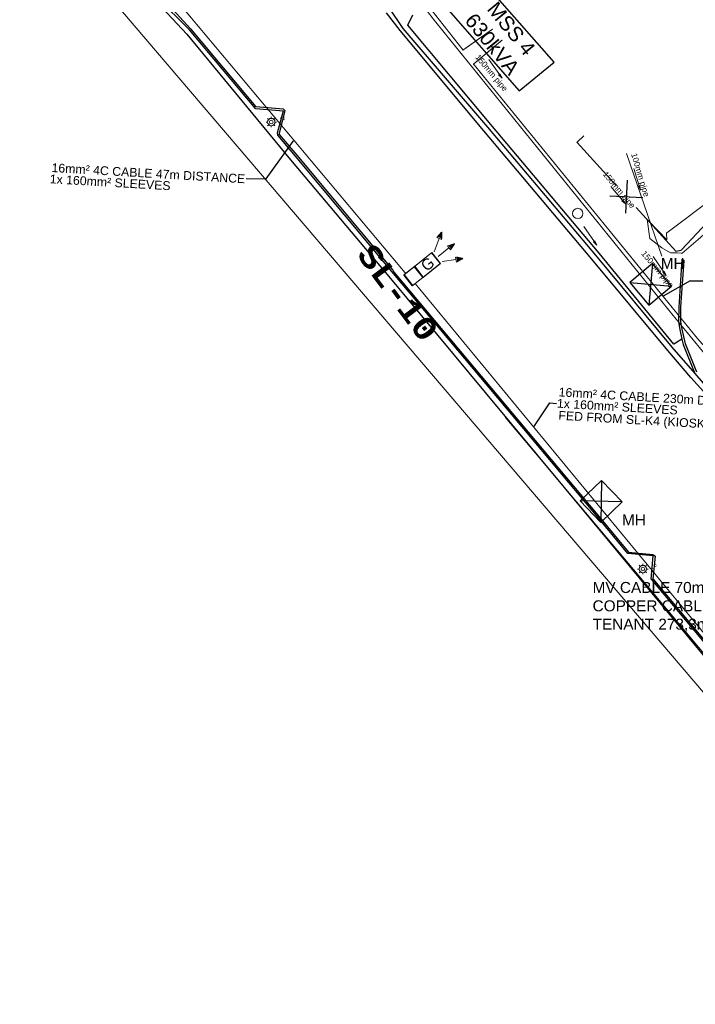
# Model space of a CAD drawing. Header units: millimetres. Extents: x -79464 to -76785, y -3788210 to -3782955.
# Tile 111 of 131: x -78830 to -78783, y -3783948 to -3783881. Entities that reach past the tile are written whole.
import ezdxf
from ezdxf.enums import TextEntityAlignment as Align
from ezdxf.lldxf.tags import DXFTag

# ---------------------------------------------------------------- set-up
doc = ezdxf.new("R2010")
doc.units = ezdxf.units.MM
doc.header["$LTSCALE"] = 8
doc.header["$MEASUREMENT"] = 0
for name, pattern in [('DASHED', [0.75, 0.5, -0.25]), ('FPHANT', [10, 5, -1, 1, -1, 1, -1]), ('HIDDEN', [0.375, 0.25, -0.125]), ('PHANTOM2', [1.25, 0.625, -0.125, 0.125, -0.125, 0.125, -0.125])]:
    doc.linetypes.add(name, pattern=pattern)
doc.layers.add('AGI32-Project_1-LUMINAIRE', color=7, linetype='Continuous', lineweight=0)
for name, color, linetype in [('EDGE OF PAVING', 7, 'Continuous'), ('ELECTRICAL', 7, 'Continuous'), ('FENCE', 7, 'Continuous'), ('LEGEND', 7, 'Continuous'), ('MCONTOUR1', 7, 'Continuous'), ('PLL - (Lighting Layout)', 190, 'Continuous'), ('PLL - [Text]', 110, 'Continuous'), ('PRL - (Reticulation Layout)', 170, 'Continuous'), ('PRL - [Text]', 110, 'Continuous'), ('PRL - Existing', 170, 'Continuous'), ('ROAD', 7, 'Continuous'), ('SEWER MANHOLE', 7, 'Continuous'), ('SG GIS CADASTRAL', 7, 'Continuous'), ('STORMWATER MANHOLE', 7, 'Continuous'), ('WALLS', 7, 'Continuous')]:
    doc.layers.add(name, color=color, linetype=linetype)
doc.styles.add('AGI32-Arial', font='arial.ttf')
doc.styles.add('AGI32-Courier New-Bold', font='courbd.ttf')
doc.styles.add('ARIAL', font='arial.ttf')
doc.styles.add('Arial Unicode MS', font='arial.ttf', dxfattribs={"height": 1})
doc.styles.add('Style-Arial', font='arial.ttf')
doc.styles.add('Swiss1', font='txt', dxfattribs={"height": 1})
doc.styles.add('Swiss600', font='txt', dxfattribs={"height": 600})
tags = doc.linetypes.add('DASHED0', pattern=[1, 0.5, -0.5]).pattern_tags.tags
tags[6:7] = [DXFTag(74, 4), DXFTag(75, 0), DXFTag(340, '0'), DXFTag(46, 0.0), DXFTag(50, 0.0), DXFTag(44, 0.0), DXFTag(45, 0.0)]
tags[4:5] = [DXFTag(74, 4), DXFTag(75, 0), DXFTag(340, '0'), DXFTag(46, 0.0), DXFTag(50, 0.0), DXFTag(44, 0.0), DXFTag(45, 0.0)]

# ---------------------------------------------------------------- blocks, each defined once
blk = doc.blocks.new('LAMP POST TMH11.PAT', base_point=(-78906.42, -3783831.88))
at = {"layer": 'LEGEND', "color": 7, "lineweight": 18}
for p, q in [((-78907.42, -3783831.88), (-78907.84, -3783831.88)), ((-78907.13, -3783831.17), (-78907.42, -3783830.87)), ((-78907.09, -3783832.63), (-78907.42, -3783832.89)), ((-78906.42, -3783830.46), (-78906.42, -3783830.87)), ((-78906.42, -3783832.88), (-78906.42, -3783833.3)), ((-78905.42, -3783830.87), (-78905.71, -3783831.17)), ((-78905.71, -3783832.59), (-78905.41, -3783832.88)), ((-78905.42, -3783831.88), (-78905, -3783831.88))]:
    blk.add_line(p, q, dxfattribs=at)
blk.add_circle((-78906.42, -3783831.88, 5.39), 1, dxfattribs=at)
at = {"layer": 'LEGEND', "color": 1, "lineweight": 18}
blk.add_circle((-78906.42, -3783831.88, 5.39), 0.502, dxfattribs=at)
at = {"layer": 'LEGEND', "color": 7, "style": 'Arial Unicode MS', "width": 0.5}
blk.add_text('LP', height=1.254, dxfattribs=at).set_placement((-78904.03, -3783832.18, 5.35), align=Align.BOTTOM_LEFT)
blk = doc.blocks.new('MH')
at = {"layer": 'PRL - (Reticulation Layout)'}
for p, q in [((-1012.5, 1012.5), (1012.5, -1012.5)), ((1012.5, 1012.5), (-1012.5, -1012.5))]:
    blk.add_line(p, q, dxfattribs=at)
blk.add_lwpolyline([(-1012.5, -1012.5), (1012.5, -1012.5), (1012.5, 1012.5), (-1012.5, 1012.5)], close=True, dxfattribs=at)
blk = doc.blocks.new('11 kV MV CABLING')
at = {"layer": 'ELECTRICAL', "color": 1, "linetype": 'Continuous'}
for p, q in [((-76717.503, -3783870.9), (-76722.519, -3783865.205)), ((-76724.867, -3783867.179), (-76719.887, -3783872.846)), ((-76719.887, -3783872.846), (-76717.503, -3783870.9))]:
    blk.add_line(p, q, dxfattribs=at)
at = {"layer": 'PRL - (Reticulation Layout)', "linetype": 'HIDDEN', "const_width": 0.08}
for points in [[(-76725.67, -3783868.059), (-76731.757, -3783860.217), (-76735.046, -3783856.168), (-76748.67, -3783845.055), (-76765.932, -3783831.104), (-76773.257, -3783840.565), (-76774.607, -3783840.059)], [(-76685.377, -3783909.854), (-76688.389, -3783912.547), (-76702.959, -3783895.981), (-76709.412, -3783888.137), (-76725.67, -3783868.059)]]:
    blk.add_lwpolyline(points, dxfattribs=at)
at = {"layer": 'PRL - (Reticulation Layout)', "linetype": 'PHANTOM2', "const_width": 0.08}
for points in [[(-76721.695, -3783868.647), (-76723.716, -3783870.076), (-76734.738, -3783856.112), (-76756.067, -3783838.356), (-76760.057, -3783835.167), (-76759.756, -3783834.786)], [(-76652.052, -3783952.465), (-76652.829, -3783953.126), (-76681.322, -3783919.476), (-76707.729, -3783889.735), (-76723, -3783871.033), (-76721.041, -3783869.391)]]:
    blk.add_lwpolyline(points, dxfattribs=at)
at = {"layer": 'PRL - [Text]', "color": 3}
for q in [(-76710.08, -3783886.856), (-76704.949, -3783885.796)]:
    blk.add_line((-76708.221, -3783885.796), q, dxfattribs=at)
at = {"xscale": 0.001, "yscale": 0.001, "zscale": 0.001}
for p, rotation in [((-76710.919, -3783886.042), 40.16247890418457), ((-76714.298, -3783900.827), 313.677518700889)]:
    blk.add_blockref('MH', p, dxfattribs=dict(at, rotation=rotation))
at = {"layer": 'PRL - [Text]', "color": 2, "insert": (-76721.61, -3783866.379), "char_height": 1, "attachment_point": 1, "rotation": 309.20003, "style": 'AGI32-Arial'}
blk.add_mtext_dynamic_manual_height_columns('\\pxqc;MSS 4 \\P630kVA  ', width=4.95791, gutter_width=0.005, heights=[0], dxfattribs=at)
at = {"layer": 'PRL - [Text]', "color": 2, "char_height": 0.75, "attachment_point": 1, "style": 'AGI32-Arial'}
for s, width, insert in [('MH ', 1.97424, (-76710.239, -3783884.244)), ('MH ', 1.97424, (-76712.88, -3783901.718)), ('MV CABLE 70mm² 3C XLPE COPPER CABLE FOR PRIVATE TENANT 273,3m DISTANCE  ', 18.08624, (-76714.884, -3783906.32))]:
    blk.add_mtext_dynamic_manual_height_columns(s, width=width, gutter_width=1.5, heights=[0], dxfattribs=dict(at, insert=insert))
blk = doc.blocks.new('AGI32-IDptfrja-Project_1-LUMINAIRE-L4_Symbol')
at = {"layer": 'PLL - (Lighting Layout)', "linetype": 'ByBlock', "lineweight": 0}
h = blk.add_hatch(color=256, dxfattribs=at)
h.dxf.hatch_style = 1
h.paths.add_polyline_path([(0.752, 0.381), (0.585, 0.352), (0.642, 0.252)])
h = blk.add_hatch(color=256, dxfattribs=at)
h.dxf.hatch_style = 1
h.paths.add_polyline_path([(0.816, -0.003), (0.656, 0.055), (0.656, -0.061)])
h = blk.add_hatch(color=256, dxfattribs=at)
h.dxf.hatch_style = 1
h.paths.add_polyline_path([(0.752, -0.386), (0.585, -0.357), (0.642, -0.257)])
for p, q in [((0.331, 0.14, 0.09), (0.613, 0.302, 0.09)), ((0.752, 0.381, 0.09), (0.585, 0.352, 0.09)), ((0.642, 0.252, 0.09), (0.585, 0.352, 0.09)), ((0.752, 0.381, 0.09), (0.642, 0.252, 0.09)), ((-0.574, 0.156), (-0.574, 0.156, 0.06)), ((-0.574, 0.156, 0.06), (-0.261, 0.156, 0.06)), ((-0.261, 0.156), (-0.574, 0.156)), ((-0.574, -0.156, 0.06), (-0.574, 0.156, 0.06)), ((-0.574, 0.156, 0.06), (-0.574, 0.156)), ((-0.574, 0.156), (-0.574, -0.156)), ((-0.574, 0.156), (-0.261, 0.156)), ((-0.574, -0.156), (-0.574, 0.156)), ((-0.261, 0.156, 0.06), (-0.574, 0.156, 0.06)), ((-0.574, 0.156, 0.06), (-0.574, -0.156, 0.06)), ((-0.261, 0.156, 0.03), (0.261, 0.156, 0.03)), ((-0.261, -0.156, 0.03), (-0.261, 0.156, 0.03)), ((-0.261, 0.156, 0.06), (-0.261, 0.156)), ((-0.261, 0.156), (-0.261, 0.156, 0.06)), ((-0.261, 0.156, 0.06), (-0.261, -0.156, 0.06)), ((-0.261, -0.156), (-0.261, 0.156)), ((-0.261, 0.156), (-0.261, -0.156)), ((-0.261, -0.156, 0.06), (-0.261, 0.156, 0.06)), ((-0.261, 0.156, 0.03), (-0.261, 0.156, 0.06)), ((-0.261, 0.156, 0.06), (0.261, 0.156, 0.06)), ((0.261, 0.156, 0.03), (-0.261, 0.156, 0.03)), ((-0.261, -0.156, 0.06), (-0.261, 0.156, 0.06)), ((-0.261, 0.156, 0.06), (-0.261, 0.156, 0.03)), ((-0.261, 0.156, 0.03), (-0.261, -0.156, 0.03)), ((0.261, 0.156, 0.06), (-0.261, 0.156, 0.06)), ((-0.261, 0.156, 0.06), (-0.261, -0.156, 0.06)), ((0.261, 0.156, 0.03), (0.261, -0.156, 0.03)), ((0.261, 0.156, 0.06), (0.261, 0.156, 0.03)), ((0.261, 0.156, 0.03), (0.261, 0.156, 0.06)), ((0.261, 0.156, 0.06), (0.261, -0.156, 0.06)), ((0.261, -0.156, 0.03), (0.261, 0.156, 0.03)), ((0.261, -0.156, 0.06), (0.261, 0.156, 0.06)), ((0.656, -0.061, 0.09), (0.656, 0.055, 0.09)), ((0.816, -0.003, 0.09), (0.656, 0.055, 0.09)), ((-0.261, -0.156, 0.06), (-0.574, -0.156, 0.06)), ((-0.574, -0.156, 0.06), (-0.574, -0.156)), ((-0.574, -0.156), (-0.261, -0.156)), ((-0.574, -0.156), (-0.574, -0.156, 0.06)), ((-0.261, -0.156), (-0.574, -0.156)), ((-0.574, -0.156, 0.06), (-0.261, -0.156, 0.06)), ((0.261, -0.156, 0.03), (-0.261, -0.156, 0.03)), ((-0.261, -0.156, 0.06), (-0.261, -0.156)), ((-0.261, -0.156), (-0.261, -0.156, 0.06)), ((0.261, -0.156, 0.06), (-0.261, -0.156, 0.06)), ((-0.261, -0.156, 0.06), (-0.261, -0.156, 0.03)), ((-0.261, -0.156, 0.03), (0.261, -0.156, 0.03)), ((-0.261, -0.156, 0.03), (-0.261, -0.156, 0.06)), ((-0.261, -0.156, 0.06), (0.261, -0.156, 0.06)), ((0.261, -0.156, 0.06), (0.261, -0.156, 0.03)), ((0.261, -0.156, 0.03), (0.261, -0.156, 0.06)), ((0.331, -0.003, 0.09), (0.656, -0.003, 0.09)), ((0.331, -0.146, 0.09), (0.613, -0.307, 0.09)), ((0.816, -0.003, 0.09), (0.656, -0.061, 0.09)), ((0.642, -0.257, 0.09), (0.585, -0.357, 0.09)), ((0.752, -0.386, 0.09), (0.585, -0.357, 0.09)), ((0.752, -0.386, 0.09), (0.642, -0.257, 0.09))]:
    blk.add_line(p, q, dxfattribs=at)
at = {"layer": 'PLL - [Text]', "linetype": 'ByBlock', "lineweight": 0, "insert": (-0.128, 0.139), "char_height": 0.25, "attachment_point": 1, "style": 'Swiss1'}
blk.add_mtext_dynamic_manual_height_columns('G', width=0.16976, gutter_width=5, heights=[0], dxfattribs=at)
blk = doc.blocks.new('AGI32-IDptfrja-Project_1-LUMINAIRE-L4_41-1')
at = {"layer": 'AGI32-Project_1-LUMINAIRE', "color": 7, "linetype": 'ByBlock', "lineweight": 0, "xscale": 3, "yscale": 3, "zscale": 3}
blk.add_blockref('AGI32-IDptfrja-Project_1-LUMINAIRE-L4_Symbol', (0, 0), dxfattribs=at)
blk = doc.blocks.new('AGI32-IDptfrja-Project_1-LUMINAIRE-L4_41_Labels')
at = {"layer": 'PLL - [Text]', "linetype": 'ByBlock', "lineweight": 0, "insert": (0.78, 1.377, 7), "char_height": 1.5, "width": 7.49075, "attachment_point": 1, "style": 'AGI32-Courier New-Bold'}
blk.add_mtext('SL-10', dxfattribs=at)
blk = doc.blocks.new('AGI32-IDptfrja-Project_1-LUMINAIRE-L4_41')
at = {"layer": 'AGI32-Project_1-LUMINAIRE', "color": 7, "linetype": 'ByBlock', "lineweight": 0, "rotation": 268.0558294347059}
blk.add_blockref('AGI32-IDptfrja-Project_1-LUMINAIRE-L4_41_Labels', (-3.224, 4.333, -7), dxfattribs=at)
at = {"layer": 'AGI32-Project_1-LUMINAIRE', "color": 7, "linetype": 'ByBlock', "lineweight": 0, "extrusion": (-0.258819, 0, 0.965926), "rotation": 90}
blk.add_blockref('AGI32-IDptfrja-Project_1-LUMINAIRE-L4_41-1', (0, 0), dxfattribs=at)

msp = doc.modelspace()

# ---------------------------------------------------------------- linework, layer by layer
at = {"layer": 'EDGE OF PAVING', "color": 1, "lineweight": 25}
for p, q in [((-78824.098, -3783874.596, 3.43), (-78817.899, -3783881.436, 3.402)), ((-78824.607, -3783874.84, 3.447), (-78817.959, -3783881.516, 3.381)), ((-78803.605, -3783881.556, 3.023), (-78804.542, -3783880.354, 3.004)), ((-78803.083, -3783881.198, 3.013), (-78802.748, -3783880.488, 3.029)), ((-78797.417, -3783887.955, 3.038), (-78803.083, -3783881.198, 3.013)), ((-78813.465, -3783886.876, 3.339), (-78817.959, -3783881.516, 3.381)), ((-78817.899, -3783881.436, 3.402), (-78813.437, -3783886.749, 3.32)), ((-78797.905, -3783888.386, 3.05), (-78803.605, -3783881.556, 3.023)), ((-78811.564, -3783886.917, 3.361), (-78813.437, -3783886.749, 3.343)), ((-78813.465, -3783886.876, 3.34), (-78811.549, -3783887.037, 3.333)), ((-78811.966, -3783888.537, 3.374), (-78811.549, -3783887.037, 3.333)), ((-78811.849, -3783888.641, 3.32), (-78811.455, -3783887.04, 3.338)), ((-78811.455, -3783887.04, 3.338), (-78811.564, -3783886.917, 3.361)), ((-78790.03, -3783896.718, 3.066), (-78797.417, -3783887.955, 3.038)), ((-78811.944, -3783888.69, 3.339), (-78811.966, -3783888.537, 3.374)), ((-78810.75, -3783890.119, 3.347), (-78811.944, -3783888.69, 3.339)), ((-78811.849, -3783888.641, 3.32), (-78810.659, -3783890.057, 3.332)), ((-78790.539, -3783897.14, 3.077), (-78797.905, -3783888.386, 3.05)), ((-78804.062, -3783898.111, 3.304), (-78810.75, -3783890.119, 3.347)), ((-78810.659, -3783890.057, 3.332), (-78804.114, -3783897.892, 3.299)), ((-78784.941, -3783902.932, 3.029), (-78790.03, -3783896.718, 3.066)), ((-78785.349, -3783903.354, 3.035), (-78790.539, -3783897.14, 3.077)), ((-78784.398, -3783897.147, 3.038), (-78784.609, -3783900.398, 3.018)), ((-78784.468, -3783900.377, 3.081), (-78784.248, -3783897.245, 3.043)), ((-78784.248, -3783897.245, 3.043), (-78784.398, -3783897.147, 3.038)), ((-78804.114, -3783897.892, 3.299), (-78804.016, -3783898.045, 3.307)), ((-78797.537, -3783905.887, 3.256), (-78804.062, -3783898.111, 3.304)), ((-78804.016, -3783898.045, 3.307), (-78797.491, -3783905.811, 3.284)), ((-78784.609, -3783900.398, 3.018), (-78784.622, -3783901.397, 3.02)), ((-78784.474, -3783901.397, 3.062), (-78784.468, -3783900.377, 3.081)), ((-78784.622, -3783901.397, 3.02), (-78784.531, -3783901.921, 3.047)), ((-78784.374, -3783901.9, 3.091), (-78784.474, -3783901.397, 3.062)), ((-78784.531, -3783901.921, 3.047), (-78784.398, -3783902.582, 3.023)), ((-78784.144, -3783902.909, 3.087), (-78784.374, -3783901.9, 3.091)), ((-78784.827, -3783902.871, 3.023), (-78784.941, -3783902.932, 3.029)), ((-78784.398, -3783902.582, 3.023), (-78784.827, -3783902.871, 3.023)), ((-78784.398, -3783902.582, 3.023), (-78784.299, -3783902.949, 3.031)), ((-78783.774, -3783905.191, 3.011), (-78785.349, -3783903.354, 3.035)), ((-78783.377, -3783904.829, 3.072), (-78784.144, -3783902.909, 3.087)), ((-78782.033, -3783907.122, 3.002), (-78783.774, -3783905.191, 3.011)), ((-78790.326, -3783914.466, 3.2), (-78797.537, -3783905.887, 3.256)), ((-78797.491, -3783905.811, 3.284), (-78790.237, -3783914.432, 3.206)), ((-78788.089, -3783917.186, 3.194), (-78790.326, -3783914.466, 3.2)), ((-78790.237, -3783914.432, 3.206), (-78788.037, -3783917.109, 3.197)), ((-78786.342, -3783917.34, 3.205), (-78788.089, -3783917.186, 3.194)), ((-78788.037, -3783917.109, 3.197), (-78786.366, -3783917.26, 3.176)), ((-78786.495, -3783918.942, 3.168), (-78786.342, -3783917.34, 3.205)), ((-78786.223, -3783917.363, 3.222), (-78786.377, -3783918.919, 3.148)), ((-78786.366, -3783917.26, 3.176), (-78786.223, -3783917.363, 3.222)), ((-78786.495, -3783918.942, 3.168), (-78780.838, -3783925.694, 3.186)), ((-78786.377, -3783918.919, 3.148), (-78780.779, -3783925.618, 3.153))]:
    msp.add_line(p, q, dxfattribs=at)
at = {"layer": 'EDGE OF PAVING', "color": 1, "linetype": 'DASHED0', "lineweight": 25}
for p, q in [((-78804.352, -3783880.024, 2.993), (-78803.424, -3783881.416, 3.019)), ((-78803.424, -3783881.416, 3.019), (-78797.644, -3783888.132, 3.013)), ((-78797.644, -3783888.132, 3.013), (-78790.286, -3783896.867, 3.037)), ((-78790.286, -3783896.867, 3.037), (-78785.089, -3783903.129, 3.014)), ((-78785.089, -3783903.129, 3.014), (-78783.508, -3783904.926, 3.002))]:
    msp.add_line(p, q, dxfattribs=at)
at = {"layer": 'EDGE OF PAVING', "color": 1, "linetype": 'DASHED', "lineweight": 25}
for p, q in [((-78784.299, -3783902.949, 3.031), (-78783.508, -3783904.926, 3.002)), ((-78783.508, -3783904.926, 3.002), (-78781.865, -3783906.84, 2.976))]:
    msp.add_line(p, q, dxfattribs=at)
at = {"layer": 'ELECTRICAL', "color": 216, "lineweight": 15}
for p, q in [((-78784.42, -3783896.501, 2.991), (-78781.689, -3783893.578, 2.982)), ((-78784.42, -3783896.501, 2.982), (-78784.449, -3783896.532, 2.982))]:
    msp.add_line(p, q, dxfattribs=at)
at = {"layer": 'FENCE', "color": 216, "lineweight": 25}
for p, q in [((-78791.078, -3783888.723, 2.639), (-78791.545, -3783889.173, 3.102)), ((-78791.541, -3783889.178, 3.027), (-78791.545, -3783889.173, 3.027)), ((-78791.541, -3783889.178, 3.012), (-78788.852, -3783892.139, 3.027)), ((-78788.125, -3783891.749, 3.008), (-78788.235, -3783894.01, 3.027)), ((-78789.31, -3783892.825, 3.008), (-78787.05, -3783892.934, 3.027)), ((-78787.508, -3783893.62, 2.989), (-78784.819, -3783896.581, 3.027)), ((-78784.819, -3783896.581, 2.989), (-78784.815, -3783896.586, 3.027)), ((-78784.819, -3783896.581, 2.974), (-78784.819, -3783896.581, 3.027)), ((-78784.815, -3783896.586, 2.913), (-78784.449, -3783896.532, 2.989))]:
    msp.add_line(p, q, dxfattribs=at)
at = {"layer": 'MCONTOUR1', "color": 8, "lineweight": 9, "elevation": 3}
msp.add_lwpolyline([(-78777.559, -3783889.208), (-78777.566, -3783889.172), (-78778.242, -3783889.887), (-78778.945, -3783890.642), (-78778.946, -3783890.644), (-78779.067, -3783890.772), (-78779.067, -3783890.773), (-78780.112, -3783891.525), (-78782.035, -3783892.8), (-78785.432, -3783895.345), (-78785.442, -3783895.362), (-78785.423, -3783895.822), (-78786.021, -3783895.206), (-78786.741, -3783894.45), (-78786.759, -3783894.445), (-78786.572, -3783895.719), (-78785.773, -3783896.364), (-78785.172, -3783896.714), (-78784.722, -3783896.712), (-78784.435, -3783896.729), (-78784.433, -3783896.729), (-78784.39, -3783896.742), (-78783.289, -3783895.801), (-78782.322, -3783894.95)], dxfattribs=at)
at = {"layer": 'PRL - Existing'}
for p, q in [((-78812.749, -3783891.659), (-78810.874, -3783889.082)), ((-78814.095, -3783891.63), (-78812.749, -3783891.659)), ((-78793.432, -3783906.937, -6.727), (-78794.506, -3783908.569, -6.727)), ((-78793.432, -3783906.937, -6.727), (-78792.935, -3783906.966, -6.727))]:
    msp.add_line(p, q, dxfattribs=at)
at = {"layer": 'PRL - Existing', "linetype": 'FPHANT', "const_width": 0.08}
msp.add_lwpolyline([(-78834.419, -3783864.157), (-78822.057, -3783875.686), (-78803.228, -3783898.111)], dxfattribs=at)
at = {"layer": 'PRL - Existing', "linetype": 'FPHANT', "const_width": 0.08, "elevation": -6.727}
msp.add_lwpolyline([(-78643.383, -3784049.962), (-78643.252, -3784049.648), (-78645.358, -3784048.64), (-78659.895, -3784041.928), (-78676.537, -3784032.854), (-78678.862, -3784031.386), (-78692.61, -3784021.41), (-78707.24, -3784009.759), (-78710.807, -3784006.432), (-78717.659, -3783999.222), (-78742.512, -3783970.544), (-78752.046, -3783959.13), (-78772.24, -3783935.511), (-78802.578, -3783898.802)], dxfattribs=at)
at = {"layer": 'ROAD', "color": 7, "lineweight": 15}
for p, q in [((-78796.456, -3783907.898, 3.318), (-78792.06, -3783913.112, 3.284)), ((-78792.06, -3783913.112, 3.284), (-78786.969, -3783919.152, 3.249)), ((-78786.969, -3783919.152, 3.249), (-78780.762, -3783926.571, 3.241))]:
    msp.add_line(p, q, dxfattribs=at)
at = {"layer": 'SG GIS CADASTRAL', "color": 7, "lineweight": 18}
msp.add_line((-78721.878, -3783998.152), (-78833.417, -3783867.529), dxfattribs=at)
at = {"layer": 'WALLS', "color": 252, "lineweight": 25}
for p, q in [((-78824.607, -3783874.84, 3.447), (-78818.149, -3783881.804, 3.418)), ((-78818.149, -3783881.804, 3.418), (-78811.078, -3783890.373, 3.363)), ((-78811.078, -3783890.373, 3.363), (-78804.252, -3783898.461, 3.36)), ((-78804.252, -3783898.461, 3.36), (-78797.812, -3783906.216, 3.3)), ((-78797.812, -3783906.216, 3.3), (-78790.625, -3783914.852, 3.22)), ((-78790.625, -3783914.852, 3.22), (-78781.296, -3783926.108, 3.213))]:
    msp.add_line(p, q, dxfattribs=at)

# ---------------------------------------------------------------- block references
at = {"xscale": 0.25, "yscale": 0.25}
for p in [(-78812.391, -3783887.794, 3.383), (-78787.057, -3783918.248, 3.219)]:
    msp.add_blockref('LAMP POST TMH11.PAT', p, dxfattribs=at)
at = {"xscale": 0.001, "yscale": 0.001, "zscale": 0.001, "rotation": 313.677518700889}
msp.add_blockref('MH', (-78789.898, -3783913.638), dxfattribs=at)
at = {"layer": 'AGI32-Project_1-LUMINAIRE', "color": 7, "linetype": 'Continuous', "lineweight": 0, "xscale": 1.007649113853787, "yscale": 1.007649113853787, "zscale": 1.007649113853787, "rotation": 38.55813497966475}
msp.add_blockref('AGI32-IDptfrja-Project_1-LUMINAIRE-L4_41', (-78801.724, -3783897.517, 7.054), dxfattribs=at)

# ---------------------------------------------------------------- texts
at = {"layer": 'PRL - [Text]', "color": 2, "insert": (-78788.48, -3783914.529), "char_height": 0.75, "attachment_point": 1, "style": 'ARIAL'}
msp.add_mtext_dynamic_manual_height_columns('MH ', width=1.97424, gutter_width=1.5, heights=[0], dxfattribs=at)
at = {"layer": 'PRL - Existing', "char_height": 0.6, "attachment_point": 1, "rotation": 356.66707, "style": 'Swiss600'}
for s, width, insert in [('16mm² 4C CABLE 47m DISTANCE  ', 13.44764, (-78827.355, -3783890.598)), ('1x 160mm² SLEEVES ', 8.26233, (-78827.475, -3783891.363)), ('16mm² 4C CABLE 230m DISTANCE  ', 13.44764, (-78792.775, -3783905.884, -6.727)), ('1x 160mm² SLEEVES ', 8.26233, (-78792.895, -3783906.649, -6.727)), ('FED FROM SL-K4 (KIOSK 4) ', 10.81866, (-78792.792, -3783907.474, -6.727))]:
    msp.add_mtext_dynamic_manual_height_columns(s, width=width, gutter_width=1, heights=[0], dxfattribs=dict(at, insert=insert))

# ---------------------------------------------------------------- next in the draw order: block references
at = {"layer": 'LEGEND'}
msp.add_blockref('11 kV MV CABLING', (-2075.6, -12.811), dxfattribs=at)

# ---------------------------------------------------------------- next in the draw order: linework, layer by layer
at = {"layer": 'SEWER MANHOLE', "color": 45, "lineweight": 15}
msp.add_line((-78785.759, -3783896.925), (-78788.181, -3783889.94), dxfattribs=at)
for points in [[(-78797.547, -3783883.528), (-78796.657, -3783884.812), (-78796.888, -3783884.578), (-78796.797, -3783884.525), (-78796.657, -3783884.812)], [(-78787.661, -3783890.949), (-78787.211, -3783892.446), (-78787.358, -3783892.152), (-78787.255, -3783892.129), (-78787.211, -3783892.446)], [(-78789.248, -3783892.177), (-78788.249, -3783893.378), (-78788.499, -3783893.165), (-78788.414, -3783893.104), (-78788.249, -3783893.378)], [(-78786.363, -3783896.966), (-78785.472, -3783898.25), (-78785.703, -3783898.016), (-78785.612, -3783897.963), (-78785.472, -3783898.25)]]:
    msp.add_lwpolyline(points, dxfattribs=at)
at = {"layer": 'STORMWATER MANHOLE', "color": 216, "lineweight": 15}
msp.add_lwpolyline([(-78791.076, -3783894.901), (-78790.185, -3783896.185), (-78790.416, -3783895.951), (-78790.325, -3783895.897), (-78790.185, -3783896.185)], dxfattribs=at)
msp.add_circle((-78791.498, -3783894.019, 3.466), 0.35, dxfattribs=at)

# ---------------------------------------------------------------- next in the draw order: texts
at = {"layer": 'SEWER MANHOLE', "color": 1, "style": 'Style-Arial'}
for s, rotation, p in [('150mm pipe', 310, (-78798.599, -3783883.468, 3.048)), ('100mm pipe', 287, (-78787.979, -3783890.018, 3.068)), ('150mm pipe', 310, (-78789.904, -3783891.443, 3.025)), ('150mm pipe', 310, (-78787.285, -3783896.85, 3.035))]:
    msp.add_text(s, height=0.4, rotation=rotation, dxfattribs=at).set_placement(p, align=Align.BOTTOM_LEFT)

doc.saveas('drawing.dxf')
